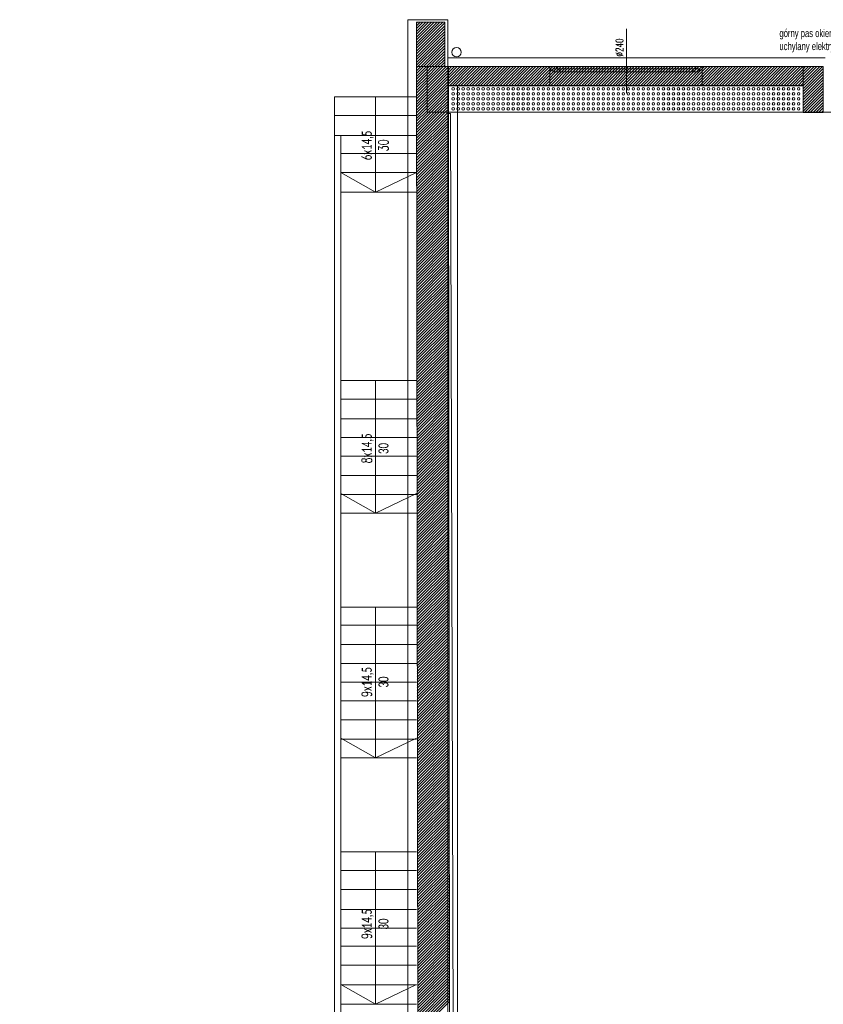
# Model space of a CAD drawing. Header units: millimetres. Extents: x -20020 to 55682, y 3351 to 17623.
# Tile 20 of 49: x -5505 to -4221, y 12433 to 14007. Entities that reach past the tile are written whole.
import ezdxf

# ---------------------------------------------------------------- set-up
doc = ezdxf.new("R2010")
doc.units = ezdxf.units.MM
for name, color, linetype, lineweight in [('ARANŻACJA', 252, 'Continuous', 9), ('OKNA', 252, 'Continuous', 9), ('OPISY', 252, 'Continuous', 9), ('RZUT DACHU', 252, 'Continuous', 9), ('srednia', 252, 'Continuous', 9), ('ŚCIANY KONSTRUKCYJNE', 252, 'Continuous', 9), ('ŚCIANY WYPEŁNIENIE', 252, 'Continuous', 9)]:
    doc.layers.add(name, color=color, linetype=linetype, lineweight=lineweight)
doc.styles.get("Standard").update_dxf_attribs({"font": 'romans.shx', "width": 0.7})

# ---------------------------------------------------------------- blocks, each defined once
blk = doc.blocks.new('*U125')
at = {"layer": 'ARANŻACJA'}
blk.add_circle((0, 0), 2, dxfattribs=at)
blk = doc.blocks.new('*U124')
at = {"layer": 'ARANŻACJA', "color": 0, "linetype": 'ByBlock', "lineweight": -2, "transparency": 16777216}
for p in [(0, 32), (8, 32), (16, 32), (24, 32), (32, 32), (40, 32), (48, 32), (56, 32), (64, 32), (72, 32), (80, 32), (88, 32), (96, 32), (104, 32), (112, 32), (120, 32), (128, 32), (136, 32), (144, 32), (152, 32), (160, 32), (168, 32), (176, 32), (184, 32), (192, 32), (200, 32), (208, 32), (216, 32), (224, 32), (232, 32), (240, 32), (248, 32), (256, 32), (264, 32), (272, 32), (280, 32), (288, 32), (296, 32), (304, 32), (312, 32), (320, 32), (328, 32), (336, 32), (344, 32), (352, 32), (360, 32), (368, 32), (376, 32), (384, 32), (392, 32), (400, 32), (408, 32), (416, 32), (424, 32), (432, 32), (440, 32), (448, 32), (456, 32), (464, 32), (472, 32), (480, 32), (488, 32), (496, 32), (504, 32), (512, 32), (520, 32), (528, 32), (536, 32), (544, 32), (552, 32), (0, 24), (0, 16), (8, 24), (8, 16), (16, 24), (16, 16), (24, 24), (24, 16), (32, 24), (32, 16), (40, 24), (40, 16), (48, 24), (48, 16), (56, 24), (56, 16), (64, 24), (64, 16), (72, 24), (72, 16), (80, 24), (80, 16), (88, 24), (88, 16), (96, 24), (96, 16), (104, 24), (104, 16), (112, 24), (112, 16), (120, 24), (120, 16), (128, 24), (128, 16), (136, 24), (136, 16), (144, 24), (144, 16), (152, 24), (152, 16), (160, 24), (160, 16), (168, 24), (168, 16), (176, 24), (176, 16), (184, 24), (184, 16), (192, 24), (192, 16), (200, 24), (200, 16), (208, 24), (208, 16), (216, 24), (216, 16), (224, 24), (224, 16), (232, 24), (232, 16), (240, 24), (240, 16), (248, 24), (248, 16), (256, 24), (256, 16), (264, 24), (264, 16), (272, 24), (272, 16), (280, 24), (280, 16), (288, 24), (288, 16), (296, 24), (296, 16), (304, 24), (304, 16), (312, 24), (312, 16), (320, 24), (320, 16), (328, 24), (328, 16), (336, 24), (336, 16), (344, 24), (344, 16), (352, 24), (352, 16), (360, 24), (360, 16), (368, 24), (368, 16), (376, 24), (376, 16), (384, 24), (384, 16), (392, 24), (392, 16), (400, 24), (400, 16), (408, 24), (408, 16), (416, 24), (416, 16), (424, 24), (424, 16), (432, 24), (432, 16), (440, 24), (440, 16), (448, 24), (448, 16), (456, 24), (456, 16), (464, 24), (464, 16), (472, 24), (472, 16), (480, 24), (480, 16), (488, 24), (488, 16), (496, 24), (496, 16), (504, 24), (504, 16), (512, 24), (512, 16), (520, 24), (520, 16), (528, 24), (528, 16), (536, 24), (536, 16), (544, 24), (544, 16), (552, 24), (552, 16), (0, 8), (0, 0), (8, 8), (8, 0), (16, 8), (16, 0), (24, 8), (24, 0), (32, 8), (32, 0), (40, 8), (40, 0), (48, 8), (48, 0), (56, 8), (56, 0), (64, 8), (64, 0), (72, 8), (72, 0), (80, 8), (80, 0), (88, 8), (88, 0), (96, 8), (96, 0), (104, 8), (104, 0), (112, 8), (112, 0), (120, 8), (120, 0), (128, 8), (128, 0), (136, 8), (136, 0), (144, 8), (144, 0), (152, 8), (152, 0), (160, 8), (160, 0), (168, 8), (168, 0), (176, 8), (176, 0), (184, 8), (184, 0), (192, 8), (192, 0), (200, 8), (200, 0), (208, 8), (208, 0), (216, 8), (216, 0), (224, 8), (224, 0), (232, 8), (232, 0), (240, 8), (240, 0), (248, 8), (248, 0), (256, 8), (256, 0), (264, 8), (264, 0), (272, 8), (272, 0), (280, 8), (280, 0), (288, 8), (288, 0), (296, 8), (296, 0), (304, 8), (304, 0), (312, 8), (312, 0), (320, 8), (320, 0), (328, 8), (328, 0), (336, 8), (336, 0), (344, 8), (344, 0), (352, 8), (352, 0), (360, 8), (360, 0), (368, 8), (368, 0), (376, 8), (376, 0), (384, 8), (384, 0), (392, 8), (392, 0), (400, 8), (400, 0), (408, 8), (408, 0), (416, 8), (416, 0), (424, 8), (424, 0), (432, 8), (432, 0), (440, 8), (440, 0), (448, 8), (448, 0), (456, 8), (456, 0), (464, 8), (464, 0), (472, 8), (472, 0), (480, 8), (480, 0), (488, 8), (488, 0), (496, 8), (496, 0), (504, 8), (504, 0), (512, 8), (512, 0), (520, 8), (520, 0), (528, 8), (528, 0), (536, 8), (536, 0), (544, 8), (544, 0), (552, 8), (552, 0)]:
    blk.add_blockref('*U125', p, dxfattribs=at)

msp = doc.modelspace()

# ---------------------------------------------------------------- linework, layer by layer
at = {"layer": 'ARANŻACJA'}
msp.add_line((-4820.12, 13858.55), (-1214.12, 13858.55), dxfattribs=at)
at = {"layer": 'Defpoints'}
for p, q in [((-4820.12, 13901.55), (-4253.12, 13901.55)), ((-4253.12, 13858.55), (-4221.12, 13858.55))]:
    msp.add_line(p, q, dxfattribs=at)
at = {"layer": 'OKNA'}
for p, q in [((-4535.79, 13992.14), (-4535.79, 13889.2)), ((-4657.87, 13931.52), (-4414.67, 13931.52)), ((-4643.35, 13928.02), (-4424.92, 13928.02)), ((-4643.35, 13923.02), (-4429.2, 13923.02))]:
    msp.add_line(p, q, dxfattribs=at)
for points in [[(-4653.26, 13926.52), (-4657.87, 13926.52), (-4657.87, 13931.52), (-4647.62, 13931.52), (-4647.62, 13928.02)], [(-4419.28, 13926.52), (-4414.67, 13926.52), (-4414.67, 13931.52), (-4424.92, 13931.52), (-4424.92, 13928.02)]]:
    msp.add_lwpolyline(points, dxfattribs=at)
for points in [[(-4643.35, 13928.02), (-4643.35, 13923.02), (-4653.26, 13923.02), (-4653.26, 13928.02)], [(-4429.2, 13928.02), (-4429.2, 13923.02), (-4419.28, 13923.02), (-4419.28, 13928.02)]]:
    msp.add_lwpolyline(points, close=True, dxfattribs=at)
at = {"layer": 'OPISY'}
for points in [[(-4936.62, 13883.55), (-4936.62, 13731.05), (-4992.12, 13762.55)], [(-4936.62, 13731.05), (-4871.12, 13762.55)], [(-4936.62, 13430.05), (-4936.62, 13218.05), (-4992.12, 13249.55)], [(-4936.62, 13218.05), (-4871.12, 13249.55)], [(-4936.62, 13068.05), (-4936.62, 12827.05), (-4992.12, 12858.55)], [(-4936.62, 12827.05), (-4871.12, 12858.55)], [(-4936.62, 12677.05), (-4936.62, 12433.55), (-4992.12, 12465.05)], [(-4936.62, 12433.55), (-4871.12, 12465.05)]]:
    msp.add_lwpolyline(points, dxfattribs=at)
at = {"layer": 'RZUT DACHU'}
for points in [[(-4885.12, 14006.55), (-4885.12, 12002.55), (-1152.98, 12002.55), (-1152.98, 14006.55), (-1217.12, 14006.55), (-1217.12, 12002.55)], [(-4885.12, 14006.55), (-4821.12, 14006.55), (-4821.12, 12002.55)]]:
    msp.add_lwpolyline(points, dxfattribs=at)
at = {"layer": 'srednia'}
for p, q in [((-4819.12, 13945.55), (-4218.12, 13945.55)), ((-4256.12, 13931.55), (-4871.12, 13931.55)), ((-4657.87, 13931.52), (-4657.87, 13901.52)), ((-4414.67, 13931.52), (-4414.67, 13901.52)), ((-5002.12, 13883.55), (-4871.12, 13883.55)), ((-5002.12, 13821.55), (-5002.12, 13883.55)), ((-5002.12, 13853.55), (-4871.12, 13853.55)), ((-4820.12, 13856.55), (-4817.12, 13856.55)), ((-4811.79, 12121.55), (-4817.12, 13856.55)), ((-5002.12, 13821.55), (-4871.12, 13821.55)), ((-4992.12, 13792.55), (-4871.12, 13792.55)), ((-4992.12, 13762.55), (-4871.12, 13762.55)), ((-4992.12, 13731.05), (-4871.12, 13731.05)), ((-4992.12, 13430.05), (-4871.12, 13430.05)), ((-4992.12, 13400.05), (-4871.12, 13400.05)), ((-4992.12, 13369.05), (-4871.12, 13369.05)), ((-4992.12, 13339.05), (-4871.12, 13339.05)), ((-4992.12, 13309.05), (-4871.12, 13309.05)), ((-4992.12, 13278.05), (-4871.12, 13278.05)), ((-4992.12, 13248.05), (-4871.12, 13248.05)), ((-4992.12, 13218.05), (-4871.12, 13218.05)), ((-4992.12, 13068.05), (-4871.12, 13068.05)), ((-4992.12, 13039.05), (-4871.12, 13039.05)), ((-4992.12, 13008.05), (-4871.12, 13008.05)), ((-4992.12, 12978.05), (-4871.12, 12978.05)), ((-4992.12, 12948.05), (-4871.12, 12948.05)), ((-4992.12, 12918.05), (-4871.12, 12918.05)), ((-4992.12, 12888.05), (-4871.12, 12888.05)), ((-4992.12, 12857.05), (-4871.12, 12857.05)), ((-4992.12, 12827.05), (-4871.12, 12827.05)), ((-4992.12, 12677.05), (-4871.12, 12677.05)), ((-4992.12, 12647.05), (-4871.12, 12647.05)), ((-4992.12, 12616.55), (-4871.12, 12616.55)), ((-4992.12, 12585.05), (-4871.12, 12585.05)), ((-4992.12, 12555.05), (-4871.12, 12555.05)), ((-4992.12, 12526.05), (-4871.12, 12526.05)), ((-4992.12, 12496.05), (-4871.12, 12496.05)), ((-4992.12, 12464.55), (-4871.12, 12464.55)), ((-4992.12, 12433.55), (-4871.12, 12433.55))]:
    msp.add_line(p, q, dxfattribs=at)
for points in [[(-4871.12, 14006.55), (-4885.12, 14006.55), (-4885.12, 12055.55), (-5488.79, 12055.55), (-5505.29, 12055.55), (-5505.29, 12002.55), (-5505.29, 12000.55), (-5472.79, 12000.55)], [(-4871.12, 14002.55), (-4871.12, 13883.55), (-5002.12, 13883.55)], [(-4885.12, 13945.55), (-4885.12, 13992.55), (-4885.12, 14006.55), (-4821.12, 14006.55), (-4821.12, 13945.55)], [(-4871.12, 14002.55), (-4826.12, 14002.55), (-4826.12, 13931.55)], [(-4821.12, 13945.55), (-4819.12, 13945.55)], [(-4811.79, 12121.55), (-4805.79, 12121.55), (-4805.79, 13901.55)], [(-4871.12, 13883.55), (-4885.12, 13883.55), (-4885.12, 13762.55)], [(-5002.12, 13821.55), (-4992.12, 13821.55), (-4992.12, 12055.55), (-5002.12, 12055.55), (-5002.12, 13821.55)], [(-4885.12, 13762.55), (-4885.12, 12433.55)], [(-4885.12, 12055.55), (-4885.12, 12130.55), (-4846.12, 12130.55), (-4846.12, 12238.55), (-4885.12, 12238.55), (-4885.12, 12433.55)]]:
    msp.add_lwpolyline(points, dxfattribs=at)
msp.add_circle((-4807.17, 13954.57), 7.5, dxfattribs=at)
at = {"layer": 'ŚCIANY KONSTRUKCYJNE'}
for p, q in [((-4868.79, 12041.55), (-4871.12, 13931.55)), ((-4253.12, 13931.55), (-4871.12, 13931.55)), ((-4854.12, 13931.55), (-4820.12, 13931.55)), ((-4854.12, 13858.55), (-4854.12, 13931.55)), ((-4820.12, 13931.55), (-4820.12, 13858.55)), ((-4253.12, 13931.55), (-4221.12, 13931.55)), ((-4253.12, 13858.55), (-4253.12, 13931.55)), ((-4221.12, 13931.55), (-4221.12, 13858.55)), ((-4820.12, 13856.55), (-4820.12, 13901.55)), ((-4820.12, 13901.55), (-4253.12, 13901.55)), ((-4253.12, 13901.55), (-4253.12, 13858.55)), ((-4820.12, 13858.55), (-4854.12, 13858.55)), ((-4817.79, 12041.55), (-4820.12, 13856.55)), ((-4253.12, 13858.55), (-4221.12, 13858.55)), ((-4221.12, 13858.55), (-4253.12, 13858.55))]:
    msp.add_line(p, q, dxfattribs=at)
at = {"layer": 'ŚCIANY WYPEŁNIENIE', "linetype": 'Continuous'}
for p, q in [((-4871.12, 14001.22), (-4869.79, 14002.55)), ((-4871.12, 13996.73), (-4865.3, 14002.55)), ((-4871.12, 13992.24), (-4860.81, 14002.55)), ((-4871.12, 13987.75), (-4856.32, 14002.55)), ((-4871.12, 13983.26), (-4851.83, 14002.55)), ((-4871.12, 13978.77), (-4847.34, 14002.55)), ((-4871.12, 13974.28), (-4842.85, 14002.55)), ((-4871.12, 13969.79), (-4838.36, 14002.55)), ((-4838.12, 13998.3), (-4833.87, 14002.55)), ((-4838.12, 13993.81), (-4829.38, 14002.55)), ((-4871.12, 13965.3), (-4838.12, 13998.3)), ((-4871.12, 13960.81), (-4838.12, 13993.81)), ((-4871.12, 13956.32), (-4838.12, 13989.32)), ((-4838.12, 13989.32), (-4826.12, 14001.32)), ((-4838.12, 13984.83), (-4826.12, 13996.83)), ((-4838.12, 13980.34), (-4826.12, 13992.34)), ((-4838.12, 13975.85), (-4826.12, 13987.85)), ((-4871.12, 13951.83), (-4838.12, 13984.83)), ((-4871.12, 13947.34), (-4838.12, 13980.34)), ((-4871.12, 13942.85), (-4838.12, 13975.85)), ((-4871.12, 13938.36), (-4838.12, 13971.36)), ((-4838.12, 13971.36), (-4826.12, 13983.36)), ((-4838.12, 13966.87), (-4826.12, 13978.87)), ((-4838.12, 13962.38), (-4826.12, 13974.38)), ((-4871.12, 13933.87), (-4838.12, 13966.87)), ((-4868.95, 13931.55), (-4838.12, 13962.38)), ((-4864.46, 13931.55), (-4838.12, 13957.89)), ((-4838.12, 13957.89), (-4826.12, 13969.89)), ((-4838.12, 13953.4), (-4826.12, 13965.4)), ((-4838.12, 13948.91), (-4826.12, 13960.91)), ((-4838.12, 13944.42), (-4826.12, 13956.42)), ((-4859.97, 13931.55), (-4838.12, 13953.4)), ((-4855.48, 13931.55), (-4838.12, 13948.91)), ((-4850.99, 13931.55), (-4838.12, 13944.42)), ((-4846.5, 13931.55), (-4838.12, 13939.93)), ((-4838.12, 13939.93), (-4826.12, 13951.93)), ((-4838.12, 13935.44), (-4826.12, 13947.44)), ((-4837.51, 13931.55), (-4826.12, 13942.95)), ((-4871.11, 13929.38), (-4868.95, 13931.55)), ((-4871.11, 13924.89), (-4864.46, 13931.55)), ((-4871.1, 13920.41), (-4859.97, 13931.55)), ((-4871.1, 13915.92), (-4855.48, 13931.55)), ((-4871.09, 13911.44), (-4854.12, 13928.42)), ((-4871.09, 13906.96), (-4854.12, 13923.93)), ((-4854.12, 13928.42), (-4850.99, 13931.55)), ((-4854.12, 13923.93), (-4846.5, 13931.55)), ((-4854.12, 13919.44), (-4842.01, 13931.55)), ((-4854.12, 13914.95), (-4837.51, 13931.55)), ((-4854.12, 13910.46), (-4833.02, 13931.55)), ((-4854.12, 13905.97), (-4828.53, 13931.55)), ((-4854.12, 13901.47), (-4824.04, 13931.55)), ((-4854.12, 13896.98), (-4820.12, 13930.98)), ((-4854.12, 13892.49), (-4820.12, 13926.49)), ((-4842.01, 13931.55), (-4838.12, 13935.44)), ((-4833.02, 13931.55), (-4826.12, 13938.46)), ((-4828.53, 13931.55), (-4826.12, 13933.97)), ((-4820.12, 13930.98), (-4819.55, 13931.55)), ((-4820.12, 13926.49), (-4815.06, 13931.55)), ((-4820.12, 13922), (-4810.57, 13931.55)), ((-4820.12, 13917.51), (-4806.08, 13931.55)), ((-4820.12, 13913.02), (-4801.59, 13931.55)), ((-4820.12, 13908.53), (-4797.1, 13931.55)), ((-4820.12, 13904.04), (-4792.61, 13931.55)), ((-4818.12, 13901.55), (-4788.12, 13931.55)), ((-4813.63, 13901.55), (-4783.63, 13931.55)), ((-4809.14, 13901.55), (-4779.14, 13931.55)), ((-4804.65, 13901.55), (-4774.65, 13931.55)), ((-4800.16, 13901.55), (-4770.16, 13931.55)), ((-4795.67, 13901.55), (-4765.67, 13931.55)), ((-4791.18, 13901.55), (-4761.18, 13931.55)), ((-4786.69, 13901.55), (-4756.69, 13931.55)), ((-4782.2, 13901.55), (-4752.2, 13931.55)), ((-4777.71, 13901.55), (-4747.71, 13931.55)), ((-4773.22, 13901.55), (-4743.22, 13931.55)), ((-4768.73, 13901.55), (-4738.73, 13931.55)), ((-4764.24, 13901.55), (-4734.24, 13931.55)), ((-4759.75, 13901.55), (-4729.75, 13931.55)), ((-4755.26, 13901.55), (-4725.26, 13931.55)), ((-4750.77, 13901.55), (-4720.77, 13931.55)), ((-4746.28, 13901.55), (-4716.28, 13931.55)), ((-4741.79, 13901.55), (-4711.79, 13931.55)), ((-4737.3, 13901.55), (-4707.3, 13931.55)), ((-4732.81, 13901.55), (-4702.81, 13931.55)), ((-4728.32, 13901.55), (-4698.32, 13931.55)), ((-4723.83, 13901.55), (-4693.83, 13931.55)), ((-4719.34, 13901.55), (-4689.34, 13931.55)), ((-4714.85, 13901.55), (-4684.85, 13931.55)), ((-4710.36, 13901.55), (-4680.36, 13931.55)), ((-4705.87, 13901.55), (-4675.87, 13931.55)), ((-4701.38, 13901.55), (-4671.38, 13931.55)), ((-4696.89, 13901.55), (-4666.89, 13931.55)), ((-4692.4, 13901.55), (-4662.4, 13931.55)), ((-4687.91, 13901.55), (-4657.91, 13931.55)), ((-4683.42, 13901.55), (-4653.42, 13931.55)), ((-4678.93, 13901.55), (-4648.93, 13931.55)), ((-4674.44, 13901.55), (-4644.44, 13931.55)), ((-4669.95, 13901.55), (-4639.95, 13931.55)), ((-4665.46, 13901.55), (-4635.46, 13931.55)), ((-4660.97, 13901.55), (-4630.97, 13931.55)), ((-4656.48, 13901.55), (-4626.48, 13931.55)), ((-4651.99, 13901.55), (-4621.99, 13931.55)), ((-4647.5, 13901.55), (-4617.5, 13931.55)), ((-4643.01, 13901.55), (-4613.01, 13931.55)), ((-4638.52, 13901.55), (-4608.52, 13931.55)), ((-4634.03, 13901.55), (-4604.03, 13931.55)), ((-4629.54, 13901.55), (-4599.54, 13931.55)), ((-4625.05, 13901.55), (-4595.05, 13931.55)), ((-4620.56, 13901.55), (-4590.56, 13931.55)), ((-4616.07, 13901.55), (-4586.07, 13931.55)), ((-4611.58, 13901.55), (-4581.58, 13931.55)), ((-4607.09, 13901.55), (-4577.09, 13931.55)), ((-4602.6, 13901.55), (-4572.6, 13931.55)), ((-4598.11, 13901.55), (-4568.11, 13931.55)), ((-4593.62, 13901.55), (-4563.62, 13931.55)), ((-4589.13, 13901.55), (-4559.13, 13931.55)), ((-4584.64, 13901.55), (-4554.64, 13931.55)), ((-4580.15, 13901.55), (-4550.15, 13931.55)), ((-4575.66, 13901.55), (-4545.66, 13931.55)), ((-4571.17, 13901.55), (-4541.17, 13931.55)), ((-4566.68, 13901.55), (-4536.68, 13931.55)), ((-4562.19, 13901.55), (-4532.19, 13931.55)), ((-4557.7, 13901.55), (-4527.7, 13931.55)), ((-4553.21, 13901.55), (-4523.21, 13931.55)), ((-4548.72, 13901.55), (-4518.72, 13931.55)), ((-4544.23, 13901.55), (-4514.23, 13931.55)), ((-4539.74, 13901.55), (-4509.74, 13931.55)), ((-4535.25, 13901.55), (-4505.25, 13931.55)), ((-4530.76, 13901.55), (-4500.76, 13931.55)), ((-4526.27, 13901.55), (-4496.27, 13931.55)), ((-4521.78, 13901.55), (-4491.78, 13931.55)), ((-4517.28, 13901.55), (-4487.28, 13931.55)), ((-4512.79, 13901.55), (-4482.79, 13931.55)), ((-4508.3, 13901.55), (-4478.3, 13931.55)), ((-4503.81, 13901.55), (-4473.81, 13931.55)), ((-4499.32, 13901.55), (-4469.32, 13931.55)), ((-4494.83, 13901.55), (-4464.83, 13931.55)), ((-4490.34, 13901.55), (-4460.34, 13931.55)), ((-4485.85, 13901.55), (-4455.85, 13931.55)), ((-4481.36, 13901.55), (-4451.36, 13931.55)), ((-4476.87, 13901.55), (-4446.87, 13931.55)), ((-4472.38, 13901.55), (-4442.38, 13931.55)), ((-4467.89, 13901.55), (-4437.89, 13931.55)), ((-4463.4, 13901.55), (-4433.4, 13931.55)), ((-4458.91, 13901.55), (-4428.91, 13931.55)), ((-4454.42, 13901.55), (-4424.42, 13931.55)), ((-4449.93, 13901.55), (-4419.93, 13931.55)), ((-4445.44, 13901.55), (-4415.44, 13931.55)), ((-4440.95, 13901.55), (-4410.95, 13931.55)), ((-4436.46, 13901.55), (-4406.46, 13931.55)), ((-4431.97, 13901.55), (-4401.97, 13931.55)), ((-4427.48, 13901.55), (-4397.48, 13931.55)), ((-4422.99, 13901.55), (-4392.99, 13931.55)), ((-4418.5, 13901.55), (-4388.5, 13931.55)), ((-4414.01, 13901.55), (-4384.01, 13931.55)), ((-4409.52, 13901.55), (-4379.52, 13931.55)), ((-4405.03, 13901.55), (-4375.03, 13931.55)), ((-4400.54, 13901.55), (-4370.54, 13931.55)), ((-4396.05, 13901.55), (-4366.05, 13931.55)), ((-4391.56, 13901.55), (-4361.56, 13931.55)), ((-4387.07, 13901.55), (-4357.07, 13931.55)), ((-4382.58, 13901.55), (-4352.58, 13931.55)), ((-4378.09, 13901.55), (-4348.09, 13931.55)), ((-4373.6, 13901.55), (-4343.6, 13931.55)), ((-4369.11, 13901.55), (-4339.11, 13931.55)), ((-4364.62, 13901.55), (-4334.62, 13931.55)), ((-4360.13, 13901.55), (-4330.13, 13931.55)), ((-4355.64, 13901.55), (-4325.64, 13931.55)), ((-4351.15, 13901.55), (-4321.15, 13931.55)), ((-4346.66, 13901.55), (-4316.66, 13931.55)), ((-4342.17, 13901.55), (-4312.17, 13931.55)), ((-4337.68, 13901.55), (-4307.68, 13931.55)), ((-4333.19, 13901.55), (-4303.19, 13931.55)), ((-4328.7, 13901.55), (-4298.7, 13931.55)), ((-4324.21, 13901.55), (-4294.21, 13931.55)), ((-4319.72, 13901.55), (-4289.72, 13931.55)), ((-4315.23, 13901.55), (-4285.23, 13931.55)), ((-4310.74, 13901.55), (-4280.74, 13931.55)), ((-4306.25, 13901.55), (-4276.25, 13931.55)), ((-4301.76, 13901.55), (-4271.76, 13931.55)), ((-4297.27, 13901.55), (-4267.27, 13931.55)), ((-4292.78, 13901.55), (-4262.78, 13931.55)), ((-4288.29, 13901.55), (-4258.29, 13931.55)), ((-4283.8, 13901.55), (-4253.8, 13931.55)), ((-4279.31, 13901.55), (-4253.12, 13927.74)), ((-4274.82, 13901.55), (-4253.12, 13923.25)), ((-4253.12, 13927.74), (-4249.31, 13931.55)), ((-4253.12, 13923.25), (-4244.82, 13931.55)), ((-4253.12, 13918.76), (-4240.33, 13931.55)), ((-4253.12, 13914.27), (-4235.84, 13931.55)), ((-4253.12, 13909.78), (-4231.35, 13931.55)), ((-4253.12, 13905.29), (-4226.86, 13931.55)), ((-4253.12, 13900.8), (-4222.37, 13931.55)), ((-4253.12, 13896.31), (-4221.12, 13928.31)), ((-4253.12, 13891.82), (-4221.12, 13923.82)), ((-4871.08, 13902.47), (-4854.12, 13919.44)), ((-4871.07, 13897.99), (-4854.12, 13914.95)), ((-4871.07, 13893.5), (-4854.12, 13910.46)), ((-4854.12, 13888), (-4820.12, 13922)), ((-4854.12, 13883.51), (-4820.12, 13917.51)), ((-4854.12, 13879.02), (-4820.12, 13913.02)), ((-4854.12, 13874.53), (-4820.12, 13908.53)), ((-4270.33, 13901.55), (-4253.12, 13918.76)), ((-4265.84, 13901.55), (-4253.12, 13914.27)), ((-4261.35, 13901.55), (-4253.12, 13909.78)), ((-4253.12, 13887.33), (-4221.12, 13919.33)), ((-4253.12, 13882.84), (-4221.12, 13914.84)), ((-4253.12, 13878.35), (-4221.12, 13910.35)), ((-4871.06, 13889.02), (-4854.12, 13905.97)), ((-4871.06, 13884.53), (-4854.12, 13901.47)), ((-4871.05, 13880.05), (-4854.12, 13896.98)), ((-4871.05, 13875.56), (-4854.12, 13892.49)), ((-4854.12, 13870.04), (-4820.12, 13904.04)), ((-4854.12, 13865.55), (-4820.12, 13899.55)), ((-4854.12, 13861.06), (-4820.12, 13895.06)), ((-4256.86, 13901.55), (-4253.12, 13905.29)), ((-4253.12, 13873.86), (-4221.12, 13905.86)), ((-4253.12, 13869.37), (-4221.12, 13901.37)), ((-4253.12, 13864.88), (-4221.12, 13896.88)), ((-4253.12, 13860.39), (-4221.12, 13892.39)), ((-4871.04, 13871.08), (-4854.12, 13888)), ((-4871.04, 13866.59), (-4854.12, 13883.51)), ((-4871.03, 13862.11), (-4854.12, 13879.02)), ((-4852.14, 13858.55), (-4820.12, 13890.57)), ((-4847.65, 13858.55), (-4820.12, 13886.08)), ((-4843.16, 13858.55), (-4820.12, 13881.59)), ((-4838.67, 13858.55), (-4820.12, 13877.1)), ((-4250.47, 13858.55), (-4221.12, 13887.9)), ((-4245.98, 13858.55), (-4221.12, 13883.41)), ((-4241.49, 13858.55), (-4221.12, 13878.92)), ((-4871.02, 13857.62), (-4854.12, 13874.53)), ((-4871.02, 13853.14), (-4854.12, 13870.04)), ((-4871.01, 13848.66), (-4854.12, 13865.55)), ((-4871.01, 13844.17), (-4854.12, 13861.06)), ((-4834.18, 13858.55), (-4820.12, 13872.61)), ((-4829.69, 13858.55), (-4820.12, 13868.12)), ((-4825.2, 13858.55), (-4820.12, 13863.63)), ((-4237, 13858.55), (-4221.12, 13874.43)), ((-4232.51, 13858.55), (-4221.12, 13869.94)), ((-4228.02, 13858.55), (-4221.12, 13865.45)), ((-4223.53, 13858.55), (-4221.12, 13860.96)), ((-4871, 13839.69), (-4852.14, 13858.55)), ((-4871, 13835.2), (-4847.65, 13858.55)), ((-4870.99, 13830.72), (-4843.16, 13858.55)), ((-4870.99, 13826.23), (-4838.67, 13858.55)), ((-4870.98, 13821.75), (-4834.18, 13858.55)), ((-4870.97, 13817.26), (-4829.69, 13858.55)), ((-4870.97, 13812.78), (-4825.2, 13858.55)), ((-4870.96, 13808.29), (-4820.71, 13858.55)), ((-4870.96, 13803.81), (-4820.11, 13854.66)), ((-4870.95, 13799.32), (-4820.11, 13850.17)), ((-4870.95, 13794.84), (-4820.1, 13845.69)), ((-4820.71, 13858.55), (-4820.12, 13859.14)), ((-4870.94, 13790.36), (-4820.1, 13841.2)), ((-4870.94, 13785.87), (-4820.09, 13836.72)), ((-4870.93, 13781.39), (-4820.08, 13832.23)), ((-4870.93, 13776.9), (-4820.08, 13827.75)), ((-4870.92, 13772.42), (-4820.07, 13823.26)), ((-4870.91, 13767.93), (-4820.07, 13818.78)), ((-4870.91, 13763.45), (-4820.06, 13814.3)), ((-4870.9, 13758.96), (-4820.06, 13809.81)), ((-4870.9, 13754.48), (-4820.05, 13805.33)), ((-4870.89, 13749.99), (-4820.04, 13800.84)), ((-4870.89, 13745.51), (-4820.04, 13796.36)), ((-4870.88, 13741.02), (-4820.03, 13791.87)), ((-4870.88, 13736.54), (-4820.03, 13787.39)), ((-4870.87, 13732.06), (-4820.02, 13782.9)), ((-4870.86, 13727.57), (-4820.02, 13778.42)), ((-4870.86, 13723.09), (-4820.01, 13773.94)), ((-4870.85, 13718.6), (-4820, 13769.45)), ((-4870.85, 13714.12), (-4820, 13764.97)), ((-4870.84, 13709.63), (-4819.99, 13760.48)), ((-4870.84, 13705.15), (-4819.99, 13756)), ((-4870.83, 13700.66), (-4819.98, 13751.51)), ((-4870.83, 13696.18), (-4819.98, 13747.03)), ((-4870.82, 13691.69), (-4819.97, 13742.55)), ((-4870.82, 13687.21), (-4819.96, 13738.06)), ((-4870.81, 13682.72), (-4819.96, 13733.58)), ((-4870.8, 13678.24), (-4819.95, 13729.09)), ((-4870.8, 13673.76), (-4819.95, 13724.61)), ((-4870.79, 13669.27), (-4819.94, 13720.12)), ((-4870.79, 13664.79), (-4819.94, 13715.64)), ((-4870.78, 13660.3), (-4819.93, 13711.15)), ((-4870.78, 13655.82), (-4819.92, 13706.67)), ((-4870.77, 13651.33), (-4819.92, 13702.19)), ((-4870.77, 13646.85), (-4819.91, 13697.7)), ((-4870.76, 13642.36), (-4819.91, 13693.22)), ((-4870.75, 13637.88), (-4819.9, 13688.73)), ((-4870.75, 13633.39), (-4819.89, 13684.25)), ((-4870.74, 13628.91), (-4819.89, 13679.76)), ((-4870.74, 13624.42), (-4819.88, 13675.28)), ((-4870.73, 13619.94), (-4819.88, 13670.79)), ((-4870.73, 13615.46), (-4819.87, 13666.31)), ((-4870.72, 13610.97), (-4819.87, 13661.83)), ((-4870.72, 13606.49), (-4819.86, 13657.34)), ((-4870.71, 13602), (-4819.85, 13652.86)), ((-4870.71, 13597.52), (-4819.85, 13648.37)), ((-4870.7, 13593.03), (-4819.84, 13643.89)), ((-4870.69, 13588.55), (-4819.84, 13639.4)), ((-4870.69, 13584.06), (-4819.83, 13634.92)), ((-4870.68, 13579.58), (-4819.83, 13630.44)), ((-4870.68, 13575.09), (-4819.82, 13625.95)), ((-4870.67, 13570.61), (-4819.81, 13621.47)), ((-4870.67, 13566.12), (-4819.81, 13616.98)), ((-4870.66, 13561.64), (-4819.8, 13612.5)), ((-4870.66, 13557.16), (-4819.8, 13608.01)), ((-4870.65, 13552.67), (-4819.79, 13603.53)), ((-4870.64, 13548.19), (-4819.79, 13599.04)), ((-4870.64, 13543.7), (-4819.78, 13594.56)), ((-4870.63, 13539.22), (-4819.77, 13590.08)), ((-4870.63, 13534.73), (-4819.77, 13585.59)), ((-4870.62, 13530.25), (-4819.76, 13581.11)), ((-4870.62, 13525.76), (-4819.76, 13576.62)), ((-4870.61, 13521.28), (-4819.75, 13572.14)), ((-4870.61, 13516.79), (-4819.75, 13567.65)), ((-4870.6, 13512.31), (-4819.74, 13563.17)), ((-4870.6, 13507.82), (-4819.73, 13558.68)), ((-4870.59, 13503.34), (-4819.73, 13554.2)), ((-4870.58, 13498.86), (-4819.72, 13549.72)), ((-4870.58, 13494.37), (-4819.72, 13545.23)), ((-4870.57, 13489.89), (-4819.71, 13540.75)), ((-4870.57, 13485.4), (-4819.71, 13536.26)), ((-4870.56, 13480.92), (-4819.7, 13531.78)), ((-4870.56, 13476.43), (-4819.69, 13527.29)), ((-4870.55, 13471.95), (-4819.69, 13522.81)), ((-4870.55, 13467.46), (-4819.68, 13518.33)), ((-4870.54, 13462.98), (-4819.68, 13513.84)), ((-4870.53, 13458.49), (-4819.67, 13509.36)), ((-4870.53, 13454.01), (-4819.67, 13504.87)), ((-4870.52, 13449.52), (-4819.66, 13500.39)), ((-4870.52, 13445.04), (-4819.65, 13495.9)), ((-4870.51, 13440.56), (-4819.65, 13491.42)), ((-4870.51, 13436.07), (-4819.64, 13486.93)), ((-4870.5, 13431.59), (-4819.64, 13482.45)), ((-4870.5, 13427.1), (-4819.63, 13477.97)), ((-4870.49, 13422.62), (-4819.63, 13473.48)), ((-4870.48, 13418.13), (-4819.62, 13469)), ((-4870.48, 13413.65), (-4819.61, 13464.51)), ((-4870.47, 13409.16), (-4819.61, 13460.03)), ((-4870.47, 13404.68), (-4819.6, 13455.54)), ((-4870.46, 13400.19), (-4819.6, 13451.06)), ((-4870.46, 13395.71), (-4819.59, 13446.58)), ((-4870.45, 13391.22), (-4819.59, 13442.09)), ((-4870.45, 13386.74), (-4819.58, 13437.61)), ((-4870.44, 13382.25), (-4819.57, 13433.12)), ((-4870.44, 13377.77), (-4819.57, 13428.64)), ((-4870.43, 13373.29), (-4819.56, 13424.15)), ((-4870.42, 13368.8), (-4819.56, 13419.67)), ((-4870.42, 13364.32), (-4819.55, 13415.18)), ((-4870.41, 13359.83), (-4819.55, 13410.7)), ((-4870.41, 13355.35), (-4819.54, 13406.22)), ((-4870.4, 13350.86), (-4819.53, 13401.73)), ((-4870.4, 13346.38), (-4819.53, 13397.25)), ((-4870.39, 13341.89), (-4819.52, 13392.76)), ((-4870.39, 13337.41), (-4819.52, 13388.28)), ((-4870.38, 13332.92), (-4819.51, 13383.79)), ((-4870.37, 13328.44), (-4819.51, 13379.31)), ((-4870.37, 13323.95), (-4819.5, 13374.82)), ((-4870.36, 13319.47), (-4819.49, 13370.34)), ((-4870.36, 13314.99), (-4819.49, 13365.86)), ((-4870.35, 13310.5), (-4819.48, 13361.37)), ((-4870.35, 13306.02), (-4819.48, 13356.89)), ((-4870.34, 13301.53), (-4819.47, 13352.4)), ((-4870.34, 13297.05), (-4819.46, 13347.92)), ((-4870.33, 13292.56), (-4819.46, 13343.43)), ((-4870.33, 13288.08), (-4819.45, 13338.95)), ((-4870.32, 13283.59), (-4819.45, 13334.47)), ((-4870.31, 13279.11), (-4819.44, 13329.98)), ((-4870.31, 13274.62), (-4819.44, 13325.5)), ((-4870.3, 13270.14), (-4819.43, 13321.01)), ((-4870.3, 13265.65), (-4819.42, 13316.53)), ((-4870.29, 13261.17), (-4819.42, 13312.04)), ((-4870.29, 13256.69), (-4819.41, 13307.56)), ((-4870.28, 13252.2), (-4819.41, 13303.07)), ((-4870.28, 13247.72), (-4819.4, 13298.59)), ((-4870.27, 13243.23), (-4819.4, 13294.11)), ((-4870.26, 13238.75), (-4819.39, 13289.62)), ((-4870.26, 13234.26), (-4819.38, 13285.14)), ((-4870.25, 13229.78), (-4819.38, 13280.65)), ((-4870.25, 13225.29), (-4819.37, 13276.17)), ((-4870.24, 13220.81), (-4819.37, 13271.68)), ((-4870.24, 13216.32), (-4819.36, 13267.2)), ((-4870.23, 13211.84), (-4819.36, 13262.71)), ((-4870.23, 13207.35), (-4819.35, 13258.23)), ((-4870.22, 13202.87), (-4819.34, 13253.75)), ((-4870.22, 13198.39), (-4819.34, 13249.26)), ((-4870.21, 13193.9), (-4819.33, 13244.78)), ((-4870.2, 13189.42), (-4819.33, 13240.29)), ((-4870.2, 13184.93), (-4819.32, 13235.81)), ((-4870.19, 13180.45), (-4819.32, 13231.32)), ((-4870.19, 13175.96), (-4819.31, 13226.84)), ((-4870.18, 13171.48), (-4819.3, 13222.36)), ((-4870.18, 13166.99), (-4819.3, 13217.87)), ((-4870.17, 13162.51), (-4819.29, 13213.39)), ((-4870.17, 13158.02), (-4819.29, 13208.9)), ((-4870.16, 13153.54), (-4819.28, 13204.42)), ((-4870.15, 13149.05), (-4819.28, 13199.93)), ((-4870.15, 13144.57), (-4819.27, 13195.45)), ((-4870.14, 13140.09), (-4819.26, 13190.96)), ((-4870.14, 13135.6), (-4819.26, 13186.48)), ((-4870.13, 13131.12), (-4819.25, 13182)), ((-4870.13, 13126.63), (-4819.25, 13177.51)), ((-4870.12, 13122.15), (-4819.24, 13173.03)), ((-4870.12, 13117.66), (-4819.24, 13168.54)), ((-4870.11, 13113.18), (-4819.23, 13164.06)), ((-4870.11, 13108.69), (-4819.22, 13159.57)), ((-4870.1, 13104.21), (-4819.22, 13155.09)), ((-4870.09, 13099.72), (-4819.21, 13150.6)), ((-4870.09, 13095.24), (-4819.21, 13146.12)), ((-4870.08, 13090.75), (-4819.2, 13141.64)), ((-4870.08, 13086.27), (-4819.2, 13137.15)), ((-4870.07, 13081.79), (-4819.19, 13132.67)), ((-4870.07, 13077.3), (-4819.18, 13128.18)), ((-4870.06, 13072.82), (-4819.18, 13123.7)), ((-4870.06, 13068.33), (-4819.17, 13119.21)), ((-4870.05, 13063.85), (-4819.17, 13114.73)), ((-4870.04, 13059.36), (-4819.16, 13110.25)), ((-4870.04, 13054.88), (-4819.16, 13105.76)), ((-4870.03, 13050.39), (-4819.15, 13101.28)), ((-4870.03, 13045.91), (-4819.14, 13096.79)), ((-4870.02, 13041.42), (-4819.14, 13092.31)), ((-4870.02, 13036.94), (-4819.13, 13087.82)), ((-4870.01, 13032.45), (-4819.13, 13083.34)), ((-4870.01, 13027.97), (-4819.12, 13078.85)), ((-4870, 13023.49), (-4819.12, 13074.37)), ((-4869.99, 13019), (-4819.11, 13069.89)), ((-4869.99, 13014.52), (-4819.1, 13065.4)), ((-4869.98, 13010.03), (-4819.1, 13060.92)), ((-4869.98, 13005.55), (-4819.09, 13056.43)), ((-4869.97, 13001.06), (-4819.09, 13051.95)), ((-4869.97, 12996.58), (-4819.08, 13047.46)), ((-4869.96, 12992.09), (-4819.08, 13042.98)), ((-4869.96, 12987.61), (-4819.07, 13038.5)), ((-4869.95, 12983.12), (-4819.06, 13034.01)), ((-4869.95, 12978.64), (-4819.06, 13029.53)), ((-4869.94, 12974.15), (-4819.05, 13025.04)), ((-4869.93, 12969.67), (-4819.05, 13020.56)), ((-4869.93, 12965.19), (-4819.04, 13016.07)), ((-4869.92, 12960.7), (-4819.04, 13011.59)), ((-4869.92, 12956.22), (-4819.03, 13007.1)), ((-4869.91, 12951.73), (-4819.02, 13002.62)), ((-4869.91, 12947.25), (-4819.02, 12998.14)), ((-4869.9, 12942.76), (-4819.01, 12993.65)), ((-4869.9, 12938.28), (-4819.01, 12989.17)), ((-4869.89, 12933.79), (-4819, 12984.68)), ((-4869.88, 12929.31), (-4818.99, 12980.2)), ((-4869.88, 12924.82), (-4818.99, 12975.71)), ((-4869.87, 12920.34), (-4818.98, 12971.23)), ((-4869.87, 12915.85), (-4818.98, 12966.74)), ((-4869.86, 12911.37), (-4818.97, 12962.26)), ((-4869.86, 12906.88), (-4818.97, 12957.78)), ((-4869.85, 12902.4), (-4818.96, 12953.29)), ((-4869.85, 12897.92), (-4818.95, 12948.81)), ((-4869.84, 12893.43), (-4818.95, 12944.32)), ((-4869.84, 12888.95), (-4818.94, 12939.84)), ((-4869.83, 12884.46), (-4818.94, 12935.35)), ((-4869.82, 12879.98), (-4818.93, 12930.87)), ((-4869.82, 12875.49), (-4818.93, 12926.39)), ((-4869.81, 12871.01), (-4818.92, 12921.9)), ((-4869.81, 12866.52), (-4818.91, 12917.42)), ((-4869.8, 12862.04), (-4818.91, 12912.93)), ((-4869.8, 12857.55), (-4818.9, 12908.45)), ((-4869.79, 12853.07), (-4818.9, 12903.96)), ((-4869.79, 12848.58), (-4818.89, 12899.48)), ((-4869.78, 12844.1), (-4818.89, 12894.99)), ((-4869.77, 12839.62), (-4818.88, 12890.51)), ((-4869.77, 12835.13), (-4818.87, 12886.03)), ((-4869.76, 12830.65), (-4818.87, 12881.54)), ((-4869.76, 12826.16), (-4818.86, 12877.06)), ((-4869.75, 12821.68), (-4818.86, 12872.57)), ((-4869.75, 12817.19), (-4818.85, 12868.09)), ((-4869.74, 12812.71), (-4818.85, 12863.6)), ((-4869.74, 12808.22), (-4818.84, 12859.12)), ((-4869.73, 12803.74), (-4818.83, 12854.63)), ((-4869.73, 12799.25), (-4818.83, 12850.15)), ((-4869.72, 12794.77), (-4818.82, 12845.67)), ((-4869.71, 12790.28), (-4818.82, 12841.18)), ((-4869.71, 12785.8), (-4818.81, 12836.7)), ((-4869.7, 12781.32), (-4818.81, 12832.21)), ((-4869.7, 12776.83), (-4818.8, 12827.73)), ((-4869.69, 12772.35), (-4818.79, 12823.24)), ((-4869.69, 12767.86), (-4818.79, 12818.76)), ((-4869.68, 12763.38), (-4818.78, 12814.28)), ((-4869.68, 12758.89), (-4818.78, 12809.79)), ((-4869.67, 12754.41), (-4818.77, 12805.31)), ((-4869.66, 12749.92), (-4818.77, 12800.82)), ((-4869.66, 12745.44), (-4818.76, 12796.34)), ((-4869.65, 12740.95), (-4818.75, 12791.85)), ((-4869.65, 12736.47), (-4818.75, 12787.37)), ((-4869.64, 12731.98), (-4818.74, 12782.88)), ((-4869.64, 12727.5), (-4818.74, 12778.4)), ((-4869.63, 12723.02), (-4818.73, 12773.92)), ((-4869.63, 12718.53), (-4818.73, 12769.43)), ((-4869.62, 12714.05), (-4818.72, 12764.95)), ((-4869.62, 12709.56), (-4818.71, 12760.46)), ((-4869.61, 12705.08), (-4818.71, 12755.98)), ((-4869.6, 12700.59), (-4818.7, 12751.49)), ((-4869.6, 12696.11), (-4818.7, 12747.01)), ((-4869.59, 12691.62), (-4818.69, 12742.53)), ((-4869.59, 12687.14), (-4818.69, 12738.04)), ((-4869.58, 12682.65), (-4818.68, 12733.56)), ((-4869.58, 12678.17), (-4818.67, 12729.07)), ((-4869.57, 12673.68), (-4818.67, 12724.59)), ((-4869.57, 12669.2), (-4818.66, 12720.1)), ((-4869.56, 12664.72), (-4818.66, 12715.62)), ((-4869.55, 12660.23), (-4818.65, 12711.13)), ((-4869.55, 12655.75), (-4818.65, 12706.65)), ((-4869.54, 12651.26), (-4818.64, 12702.17)), ((-4869.54, 12646.78), (-4818.63, 12697.68)), ((-4869.53, 12642.29), (-4818.63, 12693.2)), ((-4869.53, 12637.81), (-4818.62, 12688.71)), ((-4869.52, 12633.32), (-4818.62, 12684.23)), ((-4869.52, 12628.84), (-4818.61, 12679.74)), ((-4869.51, 12624.35), (-4818.61, 12675.26)), ((-4869.5, 12619.87), (-4818.6, 12670.77)), ((-4869.5, 12615.38), (-4818.59, 12666.29)), ((-4869.49, 12610.9), (-4818.59, 12661.81)), ((-4869.49, 12606.42), (-4818.58, 12657.32)), ((-4869.48, 12601.93), (-4818.58, 12652.84)), ((-4869.48, 12597.45), (-4818.57, 12648.35)), ((-4869.47, 12592.96), (-4818.56, 12643.87)), ((-4869.47, 12588.48), (-4818.56, 12639.38)), ((-4869.46, 12583.99), (-4818.55, 12634.9)), ((-4869.46, 12579.51), (-4818.55, 12630.42)), ((-4869.45, 12575.02), (-4818.54, 12625.93)), ((-4869.44, 12570.54), (-4818.54, 12621.45)), ((-4869.44, 12566.05), (-4818.53, 12616.96)), ((-4869.43, 12561.57), (-4818.52, 12612.48)), ((-4869.43, 12557.08), (-4818.52, 12607.99)), ((-4869.42, 12552.6), (-4818.51, 12603.51)), ((-4869.42, 12548.12), (-4818.51, 12599.02)), ((-4869.41, 12543.63), (-4818.5, 12594.54)), ((-4869.41, 12539.15), (-4818.5, 12590.06)), ((-4869.4, 12534.66), (-4818.49, 12585.57)), ((-4869.39, 12530.18), (-4818.48, 12581.09)), ((-4869.39, 12525.69), (-4818.48, 12576.6)), ((-4869.38, 12521.21), (-4818.47, 12572.12)), ((-4869.38, 12516.72), (-4818.47, 12567.63)), ((-4869.37, 12512.24), (-4818.46, 12563.15)), ((-4869.37, 12507.75), (-4818.46, 12558.66)), ((-4869.36, 12503.27), (-4818.45, 12554.18)), ((-4869.36, 12498.78), (-4818.44, 12549.7)), ((-4869.35, 12494.3), (-4818.44, 12545.21)), ((-4869.35, 12489.82), (-4818.43, 12540.73)), ((-4869.34, 12485.33), (-4818.43, 12536.24)), ((-4869.33, 12480.85), (-4818.42, 12531.76)), ((-4869.33, 12476.36), (-4818.42, 12527.27)), ((-4869.32, 12471.88), (-4818.41, 12522.79)), ((-4869.32, 12467.39), (-4818.4, 12518.31)), ((-4869.31, 12462.91), (-4818.4, 12513.82)), ((-4869.31, 12458.42), (-4818.39, 12509.34)), ((-4869.3, 12453.94), (-4818.39, 12504.85)), ((-4869.3, 12449.45), (-4818.38, 12500.37)), ((-4869.29, 12444.97), (-4818.38, 12495.88)), ((-4869.28, 12440.48), (-4818.37, 12491.4)), ((-4869.28, 12436), (-4818.36, 12486.91)), ((-4869.27, 12431.51), (-4818.36, 12482.43)), ((-4869.27, 12427.03), (-4818.35, 12477.95)), ((-4869.26, 12422.55), (-4818.35, 12473.46)), ((-4869.26, 12418.06), (-4818.34, 12468.98)), ((-4869.25, 12413.58), (-4818.34, 12464.49)), ((-4869.25, 12409.09), (-4818.33, 12460.01)), ((-4869.24, 12404.61), (-4818.32, 12455.52)), ((-4869.24, 12400.12), (-4818.32, 12451.04)), ((-4869.23, 12395.64), (-4818.31, 12446.55)), ((-4869.22, 12391.15), (-4818.31, 12442.07)), ((-4869.22, 12386.67), (-4818.3, 12437.59))]:
    msp.add_line(p, q, dxfattribs=at)
at = {"layer": 'ŚCIANY WYPEŁNIENIE'}
msp.add_lwpolyline([(-4820.12, 13901.55), (-4253.12, 13901.55), (-4253.12, 13931.55), (-4820.12, 13931.55)], close=True, dxfattribs=at)

# ---------------------------------------------------------------- block references
at = {"layer": 'ARANŻACJA'}
msp.add_blockref('*U124', (-4812.62, 13864.05), dxfattribs=at)

# ---------------------------------------------------------------- texts
at = {"layer": 'OPISY', "insert": (-4291.22, 13991.25), "char_height": 12.5, "attachment_point": 1}
msp.add_mtext_dynamic_manual_height_columns('{\\fArial|b0|i0|c238|p34;górny pas okien \\Puchylany elektrycznie}', width=2609.1948, gutter_width=62.5, heights=[0], dxfattribs=at)
at = {"layer": 'OPISY', "rotation": 90}
for s, insert, char_height, width, attachment_point in [('\\pxqc;%%C240', (-4552.9, 13996.9), 12, 69.5519, 3), ('\\pxqc;{\\fCalibri Light|b0|i0|c238|p34;6x14,5\\P}30', (-4958.66, 13759.26), 16, 92.7359, 1), ('\\pxqc;8{\\fCalibri Light|b0|i0|c238|p34;x14,5\\P30}', (-4958.66, 13275.09), 16, 92.7359, 1), ('\\pxqc;9{\\fCalibri Light|b0|i0|c238|p34;x14,5\\P30}', (-4958.66, 12901.89), 16, 92.7359, 1), ('\\pxqc;9{\\fCalibri Light|b0|i0|c238|p34;x14,5\\P30}', (-4958.66, 12515.21), 16, 92.7359, 1)]:
    msp.add_mtext(s, dxfattribs=dict(at, insert=insert, char_height=char_height, width=width, attachment_point=attachment_point))

doc.saveas('drawing.dxf')
